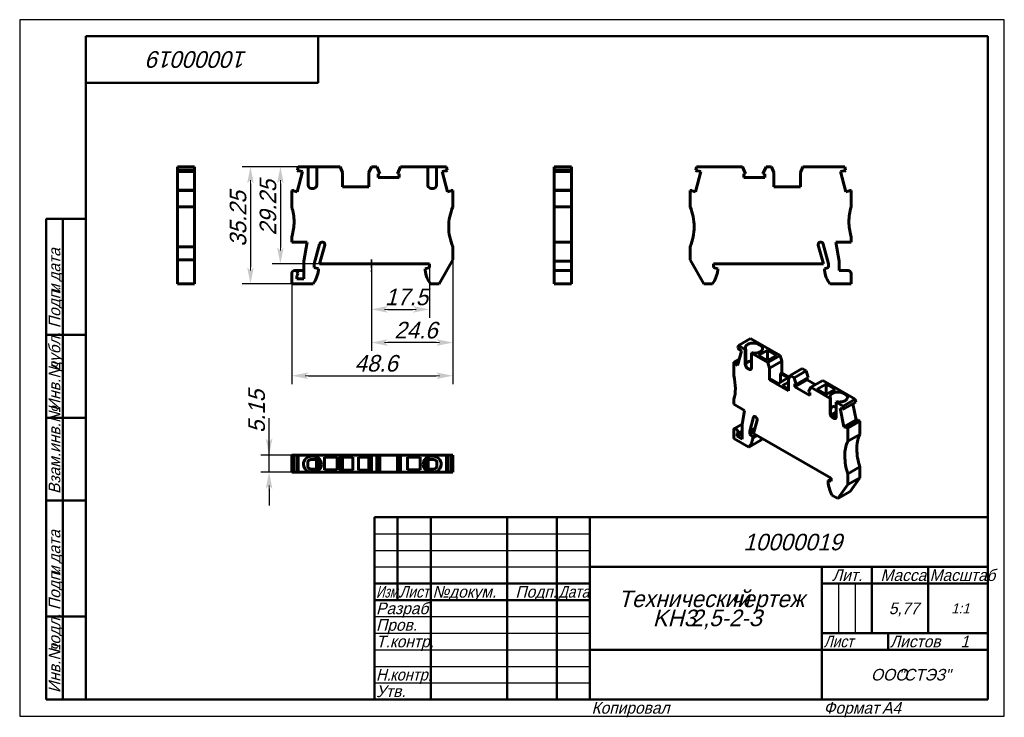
# Model space of a CAD drawing. Header units: millimetres. Extents: x 0 to 297, y 0 to 210.
import ezdxf

# ---------------------------------------------------------------- set-up
doc = ezdxf.new("R2010")
doc.units = ezdxf.units.MM
doc.linetypes.add('CENTER_per1_scale0.085039', pattern=[4.32, 2.7, -0.54, 0.54, -0.54])
doc.styles.add('TextStyle_1', font='T-FLEX Type A.TTF', dxfattribs={"oblique": 15, "height": 5})
doc.styles.add('TextStyle_2', font='T-FLEX Type A.TTF', dxfattribs={"oblique": 15, "height": 3.5})
doc.styles.add('TextStyle_3', font='T-FLEX Type A.TTF', dxfattribs={"width": 0.744064, "oblique": 15, "height": 3.5})
doc.styles.add('TextStyle_4', font='T-FLEX Type A.TTF', dxfattribs={"width": 0.883061, "oblique": 15, "height": 3.5})
doc.styles.add('TextStyle_5', font='T-FLEX Type A.TTF', dxfattribs={"width": 0.94413, "oblique": 15, "height": 3.5})
doc.styles.add('TextStyle_6', font='T-FLEX Type A.TTF', dxfattribs={"width": 0.98844, "oblique": 15, "height": 3.5})
doc.styles.add('TextStyle_7', font='T-FLEX Type A.TTF', dxfattribs={"oblique": 15, "height": 5})
doc.styles.add('TextStyle_8', font='T-FLEX Type A.TTF', dxfattribs={"oblique": 15, "height": 3})
doc.styles.add('TextStyle_9', font='T-FLEX Type A.TTF', dxfattribs={"oblique": 15, "height": 3.5})
doc.dimstyles.new('DIM_ST_1', dxfattribs={"dimtxt": 5, "dimasz": 5, "dimexe": 2.5, "dimexo": 0, "dimtad": 1, "dimrnd": 0.01, "dimdsep": 46, "dimtxsty": 'TextStyle_1', "dimblk": 'Arrow_3_C7_Status', "dimcen": 0.09, "dimclrd": 7, "dimclre": 7, "dimclrt": 7, "dimazin": 0, "dimtfac": 1, "dimtdec": 0, "dimtmove": 0, "dimatfit": 0, "dimldrblk": 'NONE', "dimfxl": 1, "dimtvp": 1, "dimtolj": 1, "dimarcsym": 0})
doc.dimstyles.new('DIM_ST_2', dxfattribs={"dimtxt": 5, "dimasz": 5, "dimexe": 2.5, "dimexo": 0, "dimtad": 1, "dimrnd": 0.01, "dimdsep": 46, "dimtxsty": 'TextStyle_1', "dimblk": 'Arrow_3_C7_Status', "dimcen": 0.09, "dimclrd": 7, "dimclre": 7, "dimclrt": 7, "dimazin": 0, "dimtfac": 1, "dimtdec": 0, "dimtmove": 0, "dimatfit": 0, "dimldrblk": 'NONE', "dimfxl": 1, "dimtvp": 1, "dimtolj": 1, "dimarcsym": 0})
doc.dimstyles.new('DIM_ST_3', dxfattribs={"dimtxt": 5, "dimasz": 5, "dimexe": 2.5, "dimexo": 0, "dimtad": 1, "dimrnd": 0.01, "dimdsep": 46, "dimtxsty": 'TextStyle_1', "dimblk": 'Arrow_3_C7_Status', "dimcen": 0.09, "dimclrd": 7, "dimclre": 7, "dimclrt": 7, "dimazin": 0, "dimtfac": 1, "dimtdec": 0, "dimtmove": 0, "dimatfit": 0, "dimldrblk": 'NONE', "dimfxl": 1, "dimtvp": 1, "dimtolj": 1, "dimarcsym": 0})
doc.dimstyles.new('DIM_ST_4', dxfattribs={"dimtxt": 5, "dimasz": 5, "dimexe": 2.5, "dimexo": 0, "dimtad": 1, "dimrnd": 0.01, "dimdsep": 46, "dimtxsty": 'TextStyle_1', "dimblk": 'Arrow_3_C7_Status', "dimcen": 0.09, "dimclrd": 7, "dimclre": 7, "dimclrt": 7, "dimazin": 0, "dimtfac": 1, "dimtdec": 0, "dimtmove": 0, "dimatfit": 0, "dimldrblk": 'NONE', "dimfxl": 1, "dimtvp": 1, "dimtolj": 1, "dimarcsym": 0})

# ---------------------------------------------------------------- blocks, each defined once
blk = doc.blocks.new('Arrow_3_C7_Status')
at = {"color": 7, "linetype": 'Continuous', "lineweight": 0}
blk.add_line((-1, 0), (-0.8, 0), dxfattribs=at)
at = {"color": 7}
blk.add_solid([(-1, -0.2), (0, 0), (-0.8, 0), (-1, 0.2)], dxfattribs=at)
blk = doc.blocks.new('*D5')
at = {"color": 7, "lineweight": -2}
for p, q in [((106.07, 137.74), (106.07, 110.15)), ((130.67, 137.56), (130.67, 110.15)), ((125.67, 112.65), (111.07, 112.65))]:
    blk.add_line(p, q, dxfattribs=at)
at = {"layer": 'Defpoints', "color": 0}
for p in [(106.07, 137.74), (130.67, 137.56), (106.07, 112.65)]:
    blk.add_point(p, dxfattribs=at)
at = {"color": 7, "lineweight": -2, "xscale": 5, "yscale": 5, "zscale": 5, "rotation": 180}
blk.add_blockref('Arrow_3_C7_Status', (106.07, 112.65), dxfattribs=at)
at = {"color": 7, "lineweight": -2, "xscale": 5, "yscale": 5, "zscale": 5}
blk.add_blockref('Arrow_3_C7_Status', (130.67, 112.65), dxfattribs=at)
blk = doc.blocks.new('_None')
blk = doc.blocks.new('*D6')
at = {"color": 7, "lineweight": -2}
for p, q in [((84.03, 165.61), (76.14, 165.61)), ((78.64, 160.61), (78.64, 141.36)), ((90.47, 136.36), (76.14, 136.36))]:
    blk.add_line(p, q, dxfattribs=at)
at = {"layer": 'Defpoints', "color": 0}
for p in [(84.03, 165.61), (78.64, 136.36), (90.47, 136.36)]:
    blk.add_point(p, dxfattribs=at)
at = {"color": 7, "lineweight": -2, "xscale": 5, "yscale": 5, "zscale": 5}
for p, rotation in [((78.64, 165.61), 89.99999999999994), ((78.64, 136.36), 269.9999999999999)]:
    blk.add_blockref('Arrow_3_C7_Status', p, dxfattribs=dict(at, rotation=rotation))
blk = doc.blocks.new('*D7')
at = {"color": 7, "lineweight": -2}
for p, q in [((89.59, 165.61), (67.11, 165.61)), ((69.61, 160.61), (69.61, 135.36)), ((82.07, 130.36), (67.11, 130.36))]:
    blk.add_line(p, q, dxfattribs=at)
at = {"layer": 'Defpoints', "color": 0}
for p in [(89.59, 165.61), (69.61, 130.36), (82.07, 130.36)]:
    blk.add_point(p, dxfattribs=at)
at = {"color": 7, "lineweight": -2, "xscale": 5, "yscale": 5, "zscale": 5}
for p, rotation in [((69.61, 165.61), 89.99999999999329), ((69.61, 130.36), 269.9999999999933)]:
    blk.add_blockref('Arrow_3_C7_Status', p, dxfattribs=dict(at, rotation=rotation))
blk = doc.blocks.new('*D8')
at = {"color": 7, "lineweight": -2}
for p, q in [((75.22, 78.7), (75.22, 89.84)), ((75.22, 83.7), (75.22, 88.7)), ((84.03, 78.7), (72.72, 78.7)), ((75.22, 73.55), (75.22, 78.7)), ((84.03, 73.55), (72.72, 73.55)), ((75.22, 68.55), (75.22, 63.55))]:
    blk.add_line(p, q, dxfattribs=at)
at = {"layer": 'Defpoints', "color": 0}
for p in [(75.22, 78.7), (84.03, 78.7), (84.03, 73.55)]:
    blk.add_point(p, dxfattribs=at)
at = {"color": 7, "lineweight": -2, "xscale": 5, "yscale": 5, "zscale": 5}
for p, rotation in [((75.22, 78.7), 270), ((75.22, 73.55), 90)]:
    blk.add_blockref('Arrow_3_C7_Status', p, dxfattribs=dict(at, rotation=rotation))
blk = doc.blocks.new('*D9')
at = {"color": 7, "lineweight": -2}
for p, q in [((123.57, 136.36), (123.57, 120.15)), ((106.07, 133.42), (106.07, 120.15)), ((111.07, 122.65), (118.57, 122.65))]:
    blk.add_line(p, q, dxfattribs=at)
at = {"layer": 'Defpoints', "color": 0}
for p in [(123.57, 136.36), (106.07, 133.42), (123.57, 122.65)]:
    blk.add_point(p, dxfattribs=at)
at = {"color": 7, "lineweight": -2, "xscale": 5, "yscale": 5, "zscale": 5, "rotation": 180}
blk.add_blockref('Arrow_3_C7_Status', (106.07, 122.65), dxfattribs=at)
at = {"color": 7, "lineweight": -2, "xscale": 5, "yscale": 5, "zscale": 5}
blk.add_blockref('Arrow_3_C7_Status', (123.57, 122.65), dxfattribs=at)
blk = doc.blocks.new('*D10')
at = {"color": 7, "lineweight": -2}
for p, q in [((130.67, 137.56), (130.67, 100.15)), ((82.07, 130.36), (82.07, 100.15)), ((87.07, 102.65), (125.67, 102.65))]:
    blk.add_line(p, q, dxfattribs=at)
at = {"layer": 'Defpoints', "color": 0}
for p in [(130.67, 137.56), (82.07, 130.36), (130.67, 102.65)]:
    blk.add_point(p, dxfattribs=at)
at = {"color": 7, "lineweight": -2, "xscale": 5, "yscale": 5, "zscale": 5}
for p, rotation in [((82.07, 102.65), 180), ((130.67, 102.65), 360)]:
    blk.add_blockref('Arrow_3_C7_Status', p, dxfattribs=dict(at, rotation=rotation))
blk = doc.blocks.new('_FR1Страница_1')
at = {"color": 7, "linetype": 'Continuous', "lineweight": 25}
for p, q in [((0, 210), (0, 0)), ((297, 210), (0, 210)), ((297, 0), (297, 210)), ((107, 55), (172, 55)), ((107, 50), (172, 50)), ((107, 45), (172, 45)), ((247, 40), (247, 25)), ((252, 40), (252, 25)), ((107, 30), (172, 30)), ((107, 25), (172, 25)), ((107, 20), (172, 20)), ((242, 20), (292, 20)), ((262, 20), (262, 20)), ((107, 15), (172, 15)), ((107, 10), (172, 10)), ((0, 0), (297, 0))]:
    blk.add_line(p, q, dxfattribs=at)
at = {"color": 7, "linetype": 'Continuous', "lineweight": 50}
for p, q in [((20, 5), (20, 205)), ((20, 205), (292, 205)), ((90, 191), (90, 205)), ((292, 205), (292, 5)), ((20, 191), (90, 191)), ((8, 5), (8, 150)), ((8, 150), (20, 150)), ((13, 150), (13, 5)), ((8, 115), (20, 115)), ((8, 90), (20, 90)), ((20, 65), (8, 65)), ((107, 5), (107, 60)), ((107, 60), (292, 60)), ((114, 60), (114, 35)), ((124, 60), (124, 5)), ((147, 60), (147, 5)), ((162, 60), (162, 5)), ((172, 60), (172, 5)), ((172, 45), (292, 45)), ((242, 45), (242, 5)), ((257, 45), (257, 25)), ((274, 45), (274, 25)), ((107, 40), (172, 40)), ((242, 40), (292, 40)), ((107, 35), (172, 35)), ((8, 30), (20, 30)), ((242, 25), (292, 25)), ((262, 25), (262, 20)), ((172, 20), (292, 20)), ((20, 5), (8, 5)), ((292, 5), (20, 5))]:
    blk.add_line(p, q, dxfattribs=at)
at = {"color": 7, "oblique": 15}
for s, height, rotation, style, p in [('10000019', 5, 180, 'TextStyle_7', (68.7, 200.5)), ('дата', 3.5, 90, 'TextStyle_2', (12.25, 131.01)), ('Подп.', 3.5, 90, 'TextStyle_2', (12.25, 117)), ('и', 3.5, 90, 'TextStyle_2', (12.25, 127.51)), ('дубл.', 3.5, 90, 'TextStyle_2', (12.25, 104.01)), ('Инв.№', 3.5, 90, 'TextStyle_2', (12.25, 92)), ('Взам.инв.№', 3.5, 90, 'TextStyle_2', (12.25, 67)), ('дата', 3.5, 90, 'TextStyle_2', (12.25, 46.01)), ('Подп.', 3.5, 90, 'TextStyle_2', (12.25, 32)), ('и', 3.5, 90, 'TextStyle_2', (12.25, 42.51)), ('подл.', 3.5, 90, 'TextStyle_2', (12.25, 19.01)), ('Инв.№', 3.5, 90, 'TextStyle_2', (12.25, 7))]:
    blk.add_text(s, height=height, rotation=rotation, dxfattribs=dict(at, style=style)).set_placement(p)
for s, height, style, p in [('10000019', 5, 'TextStyle_7', (218.3, 50)), ('Лит.', 3.5, 'TextStyle_2', (245.03, 40.76)), ('Масса', 3.5, 'TextStyle_2', (259.65, 40.76)), ('№', 3.5, 'TextStyle_2', (124.5, 35.75)), ('Подп.', 3.5, 'TextStyle_2', (149.53, 35.75)), ('докум.', 3.5, 'TextStyle_2', (129.5, 35.75)), ('Технический', 5, 'TextStyle_7', (180.55, 32.88)), ('чертеж', 5, 'TextStyle_7', (214.51, 32.88)), ('Разраб.', 3.5, 'TextStyle_2', (107.5, 30.75)), ('5,77', 3.5, 'TextStyle_2', (262.16, 30.75)), ('1:1', 3, 'TextStyle_8', (280.99, 31)), ('KH3', 5, 'TextStyle_7', (190.97, 27.12)), ('2,5-2-З', 5, 'TextStyle_7', (202.4, 27.12)), ('Пров.', 3.5, 'TextStyle_2', (107.5, 25.75)), ('Т.контр.', 3.5, 'TextStyle_2', (107.5, 20.75)), ('Листов', 3.5, 'TextStyle_2', (262.5, 20.75)), ('1', 3.5, 'TextStyle_9', (283.78, 20.75)), ('ООО', 3.5, 'TextStyle_2', (256.78, 10.75)), ('"СТЭЗ"', 3.5, 'TextStyle_2', (265.03, 10.75)), ('Утв.', 3.5, 'TextStyle_2', (107.5, 5.75)), ('Копировал', 3.5, 'TextStyle_2', (172.5, 0.75)), ('Формат', 3.5, 'TextStyle_2', (242.5, 0.75)), ('A4', 3.5, 'TextStyle_2', (260.12, 0.75))]:
    blk.add_text(s, height=height, dxfattribs=dict(at, style=style)).set_placement(p)
for s, style, width, p in [('Масштаб', 'TextStyle_6', 0.98844, (274.5, 40.76)), ('Изм.', 'TextStyle_3', 0.744064, (107.5, 35.75)), ('Лист', 'TextStyle_4', 0.883061, (114.5, 35.75)), ('Дата', 'TextStyle_4', 0.883061, (162.5, 35.75)), ('Лист', 'TextStyle_4', 0.883061, (242.5, 20.75)), ('Н.', 'TextStyle_5', 0.94413, (107.5, 10.75)), ('контр.', 'TextStyle_5', 0.94413, (111.75, 10.75))]:
    blk.add_text(s, height=3.5, dxfattribs=dict(at, style=style, width=width)).set_placement(p)
blk = doc.blocks.new('Страница_1')
at = {"color": 7, "linetype": 'Continuous', "lineweight": 60}
for p, q in [((52.779, 165.607), (47.629, 165.607)), ((47.629, 165.607), (47.629, 164.645)), ((52.779, 164.645), (47.629, 164.645)), ((47.629, 164.212), (47.629, 164.645)), ((52.779, 164.212), (47.629, 164.212)), ((47.629, 164.198), (47.629, 164.21)), ((47.629, 164.198), (52.779, 164.198)), ((47.629, 158.63), (47.629, 164.198)), ((52.779, 164.645), (52.779, 165.607)), ((52.779, 164.212), (52.779, 164.645)), ((52.779, 164.198), (52.779, 164.21)), ((52.779, 158.63), (52.779, 164.198)), ((83.667, 158.089), (85.304, 164.198)), ((84.026, 165.607), (83.768, 164.645)), ((84.2, 164.212), (83.768, 164.645)), ((86.99, 165.607), (84.026, 165.607)), ((84.2, 164.212), (84.271, 164.475)), ((84.271, 164.475), (85.304, 164.198)), ((86.99, 160.107), (86.99, 165.607)), ((86.992, 165.607), (87.99, 165.607)), ((87.99, 165.607), (88.59, 165.607)), ((89.588, 165.607), (88.59, 165.607)), ((89.59, 165.607), (89.59, 160.107)), ((96.647, 165.607), (89.59, 165.607)), ((97.365, 163.907), (96.647, 165.607)), ((97.365, 163.907), (97.365, 159.607)), ((106.084, 165.607), (105.365, 163.907)), ((105.365, 163.907), (105.365, 159.607)), ((107.756, 165.607), (106.084, 165.607)), ((107.756, 165.607), (108.681, 163.502)), ((108.153, 163.502), (108.681, 163.502)), ((108.153, 162.432), (108.153, 163.502)), ((113.95, 163.502), (114.875, 165.607)), ((113.95, 163.502), (114.478, 163.502)), ((114.478, 163.502), (114.478, 162.432)), ((114.875, 165.607), (123.14, 165.607)), ((123.14, 165.607), (123.14, 160.107)), ((123.142, 165.607), (124.14, 165.607)), ((124.74, 165.607), (124.14, 165.607)), ((125.738, 165.607), (124.74, 165.607)), ((125.74, 165.607), (128.705, 165.607)), ((125.74, 160.107), (125.74, 165.607)), ((127.426, 164.198), (128.46, 164.475)), ((129.063, 158.089), (127.426, 164.198)), ((128.46, 164.475), (128.53, 164.212)), ((128.53, 164.212), (128.963, 164.645)), ((128.705, 165.607), (128.963, 164.645)), ((161.258, 165.607), (161.258, 164.645)), ((161.258, 165.607), (166.408, 165.607)), ((161.258, 164.645), (166.408, 164.645)), ((161.258, 164.645), (161.258, 164.212)), ((161.258, 164.212), (166.408, 164.212)), ((161.258, 164.21), (161.258, 164.198)), ((161.258, 164.198), (161.258, 158.63)), ((166.408, 164.198), (161.258, 164.198)), ((166.408, 165.607), (166.408, 164.645)), ((166.408, 164.212), (166.408, 164.645)), ((166.408, 164.21), (166.408, 164.198)), ((166.408, 158.63), (166.408, 164.198)), ((203.818, 158.089), (205.455, 164.198)), ((203.918, 164.645), (204.176, 165.607)), ((204.351, 164.212), (203.918, 164.645)), ((204.176, 165.607), (218.006, 165.607)), ((204.422, 164.475), (204.351, 164.212)), ((205.455, 164.198), (204.422, 164.475)), ((218.006, 165.607), (218.932, 163.502)), ((218.932, 163.502), (218.404, 163.502)), ((218.404, 163.502), (218.404, 162.432)), ((224.201, 163.502), (225.126, 165.607)), ((224.729, 163.502), (224.201, 163.502)), ((224.729, 162.432), (224.729, 163.502)), ((225.126, 165.607), (226.798, 165.607)), ((226.798, 165.607), (227.516, 163.907)), ((227.516, 163.907), (227.516, 159.607)), ((235.516, 163.907), (236.235, 165.607)), ((235.516, 159.607), (235.516, 163.907)), ((236.235, 165.607), (248.856, 165.607)), ((248.611, 164.475), (247.577, 164.198)), ((247.577, 164.198), (249.214, 158.089)), ((248.681, 164.212), (248.611, 164.475)), ((249.114, 164.645), (248.681, 164.212)), ((248.856, 165.607), (249.114, 164.645)), ((114.478, 162.432), (108.153, 162.432)), ((218.404, 162.432), (224.729, 162.432)), ((47.629, 158.628), (47.629, 158.457)), ((52.779, 158.628), (47.629, 158.628)), ((47.629, 158.457), (47.629, 153.557)), ((52.779, 158.457), (47.629, 158.457)), ((52.779, 158.457), (52.779, 158.628)), ((52.779, 153.557), (52.779, 158.457)), ((82.704, 158.628), (82.065, 158.457)), ((82.065, 153.557), (82.065, 158.457)), ((82.634, 158.365), (82.704, 158.628)), ((83.667, 158.089), (82.634, 158.365)), ((88.59, 159.107), (87.99, 159.107)), ((105.365, 159.607), (97.365, 159.607)), ((124.14, 159.107), (124.74, 159.107)), ((130.097, 158.365), (129.063, 158.089)), ((130.027, 158.628), (130.097, 158.365)), ((130.027, 158.628), (130.665, 158.457)), ((130.665, 158.457), (130.665, 153.557)), ((161.258, 158.628), (166.408, 158.628)), ((161.258, 158.628), (161.258, 158.457)), ((161.258, 158.457), (161.258, 153.557)), ((161.258, 158.457), (166.408, 158.457)), ((166.408, 158.628), (166.408, 158.457)), ((166.408, 153.557), (166.408, 158.457)), ((202.216, 158.457), (202.855, 158.628)), ((202.216, 153.557), (202.216, 158.457)), ((202.855, 158.628), (202.785, 158.365)), ((202.785, 158.365), (203.818, 158.089)), ((227.516, 159.607), (235.516, 159.607)), ((249.214, 158.089), (250.248, 158.365)), ((250.177, 158.628), (250.816, 158.457)), ((250.248, 158.365), (250.177, 158.628)), ((250.816, 158.457), (250.816, 153.557)), ((47.629, 153.557), (52.779, 153.557)), ((47.629, 153.557), (47.629, 147.557)), ((52.779, 153.557), (52.779, 147.557)), ((161.258, 153.557), (166.408, 153.557)), ((161.258, 149.057), (161.258, 153.557)), ((166.408, 149.057), (166.408, 153.557)), ((161.258, 144.824), (161.258, 149.057)), ((166.408, 144.824), (166.408, 149.057)), ((47.629, 147.557), (47.629, 141.557)), ((52.779, 147.557), (52.779, 141.557)), ((82.065, 142.957), (82.065, 144.26)), ((86.677, 142.957), (82.065, 142.957)), ((85.665, 137.219), (86.677, 142.957)), ((161.258, 144.824), (161.258, 144.26)), ((161.258, 144.26), (161.258, 142.957)), ((161.258, 142.957), (166.408, 142.957)), ((161.258, 142.957), (161.258, 137.219)), ((166.408, 144.824), (166.408, 144.26)), ((166.408, 142.957), (166.408, 144.26)), ((166.408, 137.219), (166.408, 142.957)), ((246.204, 142.957), (247.216, 137.219)), ((250.816, 142.957), (246.204, 142.957)), ((250.816, 144.26), (250.816, 142.957)), ((47.629, 141.557), (47.629, 137.557)), ((47.629, 141.557), (52.779, 141.557)), ((52.779, 137.557), (52.779, 141.557)), ((88.865, 136.357), (90.475, 142.364)), ((90.465, 136.357), (91.994, 142.061)), ((130.665, 141.557), (130.665, 137.557)), ((202.216, 137.557), (202.216, 141.557)), ((240.888, 142.061), (242.416, 136.357)), ((244.016, 136.357), (242.407, 142.364)), ((47.629, 137.557), (47.629, 130.357)), ((52.779, 137.557), (47.629, 137.557)), ((52.779, 130.357), (52.779, 137.557)), ((85.665, 131.857), (85.665, 137.219)), ((130.665, 137.557), (126.522, 130.357)), ((161.258, 137.219), (166.408, 137.219)), ((161.258, 137.219), (161.258, 134.357)), ((166.408, 134.359), (166.408, 137.219)), ((206.36, 130.357), (202.216, 137.557)), ((247.216, 137.219), (247.216, 134.357)), ((82.966, 134.357), (85.665, 134.357)), ((88.865, 136.357), (88.865, 135.257)), ((88.865, 135.257), (90.165, 134.909)), ((90.165, 134.909), (90.165, 134.457)), ((123.565, 136.357), (90.465, 136.357)), ((122.265, 134.909), (123.565, 135.257)), ((122.265, 134.457), (122.265, 134.909)), ((123.565, 135.257), (123.565, 136.357)), ((161.258, 134.357), (162.258, 134.357)), ((161.258, 134.357), (161.258, 133.457)), ((166.408, 134.357), (162.259, 134.357)), ((166.408, 134.357), (166.408, 133.457)), ((209.316, 136.357), (209.316, 135.257)), ((242.416, 136.357), (209.316, 136.357)), ((209.316, 135.257), (210.616, 134.909)), ((210.616, 134.909), (210.616, 134.457)), ((242.716, 134.909), (244.016, 135.257)), ((242.716, 134.457), (242.716, 134.909)), ((244.016, 135.257), (244.016, 136.357)), ((247.216, 134.357), (249.916, 134.357)), ((82.065, 130.357), (82.065, 133.457)), ((83.565, 132.787), (83.565, 131.857)), ((83.565, 131.857), (85.665, 131.857)), ((161.258, 133.457), (161.258, 130.357)), ((166.408, 130.357), (166.408, 133.457)), ((250.816, 133.457), (250.816, 130.357)), ((52.779, 130.357), (47.629, 130.357)), ((88.507, 130.357), (82.065, 130.357)), ((126.522, 130.357), (123.924, 130.357)), ((161.258, 130.357), (166.408, 130.357)), ((208.957, 130.357), (206.36, 130.357)), ((250.816, 130.357), (244.375, 130.357)), ((220.425, 113.851), (216.783, 111.749)), ((229.349, 108.699), (220.425, 113.851)), ((216.53, 105.756), (217.687, 110.076)), ((216.783, 111.749), (216.601, 111.068)), ((216.907, 110.538), (216.601, 111.068)), ((218.88, 110.538), (216.783, 111.749)), ((216.907, 110.538), (216.957, 110.724)), ((217.064, 110.629), (216.907, 110.538)), ((216.957, 110.724), (217.687, 110.076)), ((218.88, 110.538), (219.034, 110.627)), ((218.88, 106.048), (218.88, 110.538)), ((219.034, 106.137), (219.034, 110.627)), ((225.58, 110.344), (222.892, 108.793)), ((222.981, 112.09), (223.405, 111.845)), ((225.58, 110.344), (225.58, 107.242)), ((228.267, 108.793), (225.58, 110.344)), ((217.04, 107.659), (215.397, 106.711)), ((215.799, 106.404), (216.869, 107.022)), ((216.919, 107.208), (215.849, 106.59)), ((220.718, 109.477), (220.872, 109.566)), ((220.718, 109.477), (220.718, 104.986)), ((225.708, 106.596), (220.718, 109.477)), ((222.892, 108.793), (225.58, 107.242)), ((225.58, 107.242), (228.267, 108.793)), ((229.349, 108.699), (225.708, 106.596)), ((226.216, 104.915), (229.857, 107.017)), ((229.857, 107.017), (229.349, 108.699)), ((229.857, 103.506), (229.857, 107.017)), ((215.849, 106.59), (215.397, 106.711)), ((215.397, 102.71), (215.397, 106.711)), ((215.799, 106.404), (215.849, 106.59)), ((216.53, 105.756), (215.799, 106.404)), ((220.011, 104.578), (219.587, 104.823)), ((226.216, 104.915), (225.708, 106.596)), ((226.216, 104.915), (226.216, 101.404)), ((236.022, 104.846), (232.381, 102.743)), ((237.205, 104.163), (233.563, 102.061)), ((237.205, 104.163), (236.022, 104.846)), ((237.859, 102.067), (237.205, 104.163)), ((226.216, 101.404), (226.622, 101.638)), ((231.873, 98.138), (226.216, 101.404)), ((226.622, 101.638), (228.85, 100.352)), ((228.85, 100.352), (231.678, 101.985)), ((229.451, 103.271), (229.857, 103.506)), ((231.678, 101.985), (229.451, 103.271)), ((229.451, 103.271), (229.451, 100.699)), ((232.127, 102.196), (229.857, 103.506)), ((232.381, 102.743), (231.873, 101.649)), ((231.873, 101.649), (231.873, 98.138)), ((233.563, 102.061), (232.381, 102.743)), ((233.563, 102.061), (234.217, 99.964)), ((233.844, 99.306), (237.485, 101.409)), ((237.859, 102.067), (234.217, 99.964)), ((237.485, 101.409), (237.485, 101.851)), ((239.994, 99.961), (237.485, 101.409)), ((242.239, 101.257), (238.597, 99.154)), ((252.018, 95.611), (242.239, 101.257)), ((231.873, 100.71), (230.052, 99.658)), ((230.052, 99.658), (231.873, 98.607)), ((233.844, 100.18), (234.217, 99.964)), ((233.844, 99.306), (233.844, 100.18)), ((238.316, 96.724), (233.844, 99.306)), ((237.943, 97.813), (238.597, 99.154)), ((238.597, 99.154), (244.442, 95.78)), ((243.257, 100.138), (240.57, 98.587)), ((240.57, 98.587), (243.257, 97.035)), ((243.257, 100.138), (243.257, 97.036)), ((245.944, 98.587), (243.257, 100.138)), ((243.257, 97.035), (245.944, 98.587)), ((215.397, 94.055), (215.397, 95.119)), ((237.943, 97.813), (238.316, 97.598)), ((238.316, 97.598), (238.316, 96.724)), ((244.442, 95.78), (244.596, 95.869)), ((244.442, 95.78), (244.442, 91.289)), ((244.596, 95.869), (244.596, 91.378)), ((252.018, 95.611), (248.376, 93.508)), ((248.967, 97.086), (248.543, 97.331)), ((252.2, 94.719), (252.018, 95.611)), ((218.658, 92.172), (215.397, 94.055)), ((217.943, 87.9), (218.658, 92.172)), ((246.28, 94.719), (246.434, 94.808)), ((246.28, 94.719), (248.376, 93.508)), ((246.28, 90.228), (246.28, 94.719)), ((247.472, 92.88), (248.203, 92.684)), ((248.63, 87.223), (247.472, 92.88)), ((248.203, 92.684), (248.253, 92.44)), ((248.253, 92.44), (248.559, 92.617)), ((248.376, 93.508), (248.559, 92.617)), ((252.2, 94.719), (248.559, 92.617)), ((252.271, 89.325), (251.277, 94.186)), ((220.205, 85.89), (221.344, 90.138)), ((221.337, 85.237), (222.418, 89.27)), ((244.67, 90.812), (246.28, 91.742)), ((244.697, 90.715), (244.724, 90.693)), ((246.28, 90.89), (245.019, 90.162)), ((245.149, 90.065), (245.573, 89.82)), ((246.266, 90.077), (245.716, 89.759)), ((248.63, 87.223), (252.271, 89.325)), ((252.952, 89.373), (249.311, 87.271)), ((252.68, 89.216), (252.271, 89.325)), ((253.404, 88.972), (252.952, 89.373)), ((215.397, 83.767), (215.397, 86.299)), ((217.975, 88.091), (215.584, 86.711)), ((217.943, 83.522), (217.943, 87.9)), ((220.205, 85.89), (221.751, 86.783)), ((249.361, 87.027), (248.63, 87.223)), ((249.311, 87.271), (249.361, 87.027)), ((249.311, 87.271), (249.763, 86.87)), ((253.404, 88.972), (249.763, 86.87)), ((249.763, 86.87), (249.763, 82.869)), ((253.404, 84.972), (253.404, 88.972)), ((219.952, 81.138), (215.397, 83.767)), ((216.458, 84.38), (217.943, 85.237)), ((216.458, 85.138), (216.458, 84.38)), ((216.458, 84.38), (217.943, 83.522)), ((216.484, 85.152), (217.943, 85.994)), ((223.593, 83.24), (219.952, 81.138)), ((220.205, 85.89), (220.205, 84.992)), ((220.205, 84.992), (221.466, 85.72)), ((220.205, 84.992), (221.125, 84.177)), ((221.125, 84.177), (222.149, 84.768)), ((221.125, 83.808), (222.468, 84.584)), ((221.125, 84.177), (221.125, 83.808)), ((244.742, 71.724), (221.337, 85.237)), ((249.763, 82.869), (253.404, 84.972)), ((82.704, 78.7), (82.065, 78.7)), ((82.065, 78.7), (82.065, 73.55)), ((82.704, 78.7), (82.704, 73.55)), ((83.667, 78.7), (82.706, 78.7)), ((83.766, 78.7), (83.667, 78.7)), ((83.667, 73.55), (83.667, 78.7)), ((84.026, 78.7), (83.768, 78.7)), ((83.768, 78.7), (83.768, 73.55)), ((96.647, 78.7), (84.026, 78.7)), ((84.026, 78.7), (84.026, 73.55)), ((87.865, 77.4), (87.99, 77.4)), ((87.99, 78.35), (88.59, 78.35)), ((87.99, 77.4), (88.59, 77.4)), ((88.59, 77.4), (90.14, 77.4)), ((89.515, 77.4), (89.515, 74.5)), ((90.278, 77.656), (90.14, 77.552)), ((90.14, 74.347), (90.14, 77.552)), ((95.765, 78.05), (91.965, 78.05)), ((91.965, 78.05), (91.965, 74.25)), ((95.765, 74.25), (95.765, 78.05)), ((96.647, 78.7), (96.647, 73.55)), ((97.365, 78.7), (96.647, 78.7)), ((97.365, 73.55), (97.365, 78.7)), ((105.365, 78.7), (97.365, 78.7)), ((100.515, 78.125), (97.365, 78.125)), ((100.515, 74.125), (100.515, 78.125)), ((102.215, 78.125), (102.215, 74.125)), ((105.365, 78.125), (102.215, 78.125)), ((105.365, 73.55), (105.365, 78.7)), ((106.084, 78.7), (105.365, 78.7)), ((106.084, 78.7), (106.084, 73.55)), ((107.756, 78.7), (106.084, 78.7)), ((107.756, 78.7), (107.756, 73.55)), ((108.681, 78.7), (107.756, 78.7)), ((108.681, 78.7), (108.681, 73.55)), ((113.948, 78.7), (108.683, 78.7)), ((113.95, 78.7), (113.95, 73.55)), ((114.875, 78.7), (113.95, 78.7)), ((128.705, 78.7), (114.875, 78.7)), ((114.875, 78.7), (114.875, 73.55)), ((120.765, 78.05), (116.965, 78.05)), ((116.965, 78.05), (116.965, 74.25)), ((120.765, 74.25), (120.765, 78.05)), ((122.453, 77.656), (122.59, 77.552)), ((122.59, 74.347), (122.59, 77.552)), ((124.14, 77.4), (122.59, 77.4)), ((123.215, 77.4), (123.215, 74.5)), ((124.74, 78.35), (124.14, 78.35)), ((124.74, 77.4), (124.14, 77.4)), ((124.865, 77.4), (124.74, 77.4)), ((128.705, 78.7), (128.705, 73.55)), ((128.963, 78.7), (128.705, 78.7)), ((128.963, 78.7), (128.963, 73.55)), ((129.063, 78.7), (128.965, 78.7)), ((130.025, 78.7), (129.063, 78.7)), ((129.063, 73.55), (129.063, 78.7)), ((130.027, 78.7), (130.027, 73.55)), ((130.665, 78.7), (130.027, 78.7)), ((130.665, 78.7), (130.665, 73.55)), ((86.865, 75.95), (86.865, 76.4)), ((86.865, 75.5), (86.865, 75.95)), ((87.99, 74.5), (87.865, 74.5)), ((87.99, 74.5), (88.59, 74.5)), ((90.14, 74.5), (88.59, 74.5)), ((90.278, 74.243), (90.14, 74.347)), ((122.453, 74.243), (122.59, 74.347)), ((122.59, 74.5), (124.14, 74.5)), ((124.74, 74.5), (124.14, 74.5)), ((124.74, 74.5), (124.865, 74.5)), ((125.865, 75.95), (125.865, 76.4)), ((125.865, 75.5), (125.865, 75.95)), ((249.763, 73.071), (253.404, 75.174)), ((253.404, 71.908), (253.404, 75.174)), ((82.704, 73.55), (82.065, 73.55)), ((83.667, 73.55), (82.706, 73.55)), ((83.667, 73.55), (83.766, 73.55)), ((84.026, 73.55), (83.768, 73.55)), ((86.99, 73.55), (84.026, 73.55)), ((86.99, 73.55), (86.99, 73.768)), ((86.99, 73.55), (87.99, 73.55)), ((88.59, 73.55), (87.99, 73.55)), ((88.59, 73.55), (89.583, 73.55)), ((89.583, 73.55), (89.59, 73.55)), ((89.59, 73.55), (89.59, 73.768)), ((96.647, 73.55), (89.59, 73.55)), ((91.965, 74.25), (95.765, 74.25)), ((97.365, 73.55), (96.647, 73.55)), ((97.365, 74.125), (100.515, 74.125)), ((105.365, 73.55), (97.365, 73.55)), ((102.215, 74.125), (105.365, 74.125)), ((106.084, 73.55), (105.365, 73.55)), ((107.756, 73.55), (106.084, 73.55)), ((107.756, 73.55), (108.681, 73.55)), ((113.948, 73.55), (108.683, 73.55)), ((113.95, 73.55), (114.875, 73.55)), ((114.875, 73.55), (123.14, 73.55)), ((116.965, 74.25), (120.765, 74.25)), ((123.14, 73.55), (123.14, 73.768)), ((123.148, 73.55), (123.14, 73.55)), ((124.14, 73.55), (123.148, 73.55)), ((124.14, 73.55), (124.74, 73.55)), ((125.74, 73.55), (124.74, 73.55)), ((125.74, 73.55), (125.74, 73.768)), ((125.74, 73.55), (128.705, 73.55)), ((128.705, 73.55), (128.963, 73.55)), ((129.063, 73.55), (128.965, 73.55)), ((130.025, 73.55), (129.063, 73.55)), ((130.027, 73.55), (130.665, 73.55)), ((243.823, 71.072), (244.742, 71.603)), ((244.742, 70.826), (244.742, 71.724)), ((249.763, 73.071), (249.763, 69.805)), ((253.404, 71.908), (249.763, 69.805)), ((250.474, 67.721), (253.404, 71.908)), ((243.823, 71.072), (244.742, 70.826)), ((243.823, 70.703), (243.823, 71.072)), ((249.763, 69.805), (246.833, 65.618)), ((246.833, 65.618), (244.996, 66.679)), ((250.474, 67.721), (246.833, 65.618))]:
    blk.add_line(p, q, dxfattribs=at)
at = {"color": 7, "linetype": 'CENTER_per1_scale0.085039', "lineweight": 25}
blk.add_line((106.065, 137.742), (106.065, 133.422), dxfattribs=at)
blk.add_line((106.065, 137.742), (106.065, 133.422), dxfattribs=at)
at = {"color": 7, "lineweight": 60, "flags": 128}
for points in [[(219.034, 110.627), (218.99, 110.702), (218.953, 110.778), (218.925, 110.856), (218.903, 110.934), (218.89, 111.012), (218.884, 111.091), (218.886, 111.17), (218.896, 111.249), (218.914, 111.328), (218.939, 111.405), (218.972, 111.482), (219.013, 111.558), (219.06, 111.632), (219.116, 111.704), (219.178, 111.774), (219.247, 111.843), (219.323, 111.908), (219.405, 111.972), (219.493, 112.032), (219.587, 112.09)], [(219.587, 112.09), (219.685, 112.143), (219.787, 112.193), (219.895, 112.24), (220.007, 112.283), (220.123, 112.323), (220.243, 112.358), (220.365, 112.39), (220.491, 112.418), (220.619, 112.441), (220.75, 112.461), (220.882, 112.476), (221.015, 112.487), (221.149, 112.493), (221.284, 112.495), (221.418, 112.493), (221.553, 112.487), (221.686, 112.476), (221.818, 112.461), (221.948, 112.441), (222.076, 112.418), (222.202, 112.39), (222.325, 112.358), (222.445, 112.323), (222.561, 112.283), (222.673, 112.24), (222.78, 112.193), (222.883, 112.143), (222.981, 112.09)], [(223.405, 109.885), (223.498, 109.942), (223.584, 110.001), (223.665, 110.063), (223.74, 110.128), (223.809, 110.195), (223.87, 110.264), (223.925, 110.335), (223.973, 110.407), (224.014, 110.481), (224.048, 110.557), (224.074, 110.633), (224.093, 110.71), (224.104, 110.787), (224.108, 110.865), (224.104, 110.943), (224.093, 111.02), (224.074, 111.097), (224.048, 111.173), (224.014, 111.248), (223.973, 111.323), (223.925, 111.395), (223.87, 111.466), (223.809, 111.535), (223.74, 111.602), (223.665, 111.667), (223.584, 111.729), (223.498, 111.788), (223.405, 111.845)], [(219.587, 106.782), (219.685, 106.836), (219.787, 106.886), (219.895, 106.933), (220.007, 106.976), (220.123, 107.015), (220.243, 107.051), (220.365, 107.083), (220.491, 107.11), (220.619, 107.134), (220.718, 107.149)], [(220.872, 109.566), (221.002, 109.541), (221.134, 109.519), (221.268, 109.503), (221.403, 109.49), (221.539, 109.483), (221.676, 109.479), (221.813, 109.481), (221.95, 109.486), (222.085, 109.496), (222.22, 109.511), (222.353, 109.53), (222.484, 109.554), (222.612, 109.581), (222.737, 109.613), (222.859, 109.649), (222.977, 109.689), (223.091, 109.733), (223.201, 109.78), (223.306, 109.831), (223.405, 109.885)], [(218.88, 106.048), (218.882, 105.982), (218.888, 105.915), (218.899, 105.846), (218.914, 105.775), (218.933, 105.704), (218.957, 105.632), (218.984, 105.561), (219.015, 105.49), (219.049, 105.419), (219.087, 105.351), (219.128, 105.284), (219.171, 105.219), (219.217, 105.156), (219.266, 105.097), (219.316, 105.041), (219.368, 104.989), (219.422, 104.941), (219.476, 104.897), (219.531, 104.857), (219.587, 104.823)], [(219.034, 106.284), (219.067, 106.333), (219.122, 106.404), (219.183, 106.473), (219.252, 106.54), (219.326, 106.604), (219.407, 106.667), (219.494, 106.726), (219.587, 106.782)], [(219.034, 106.137), (219.035, 106.081), (219.037, 106.024), (219.042, 105.964), (219.048, 105.903), (219.055, 105.84), (219.065, 105.777), (219.079, 105.7), (219.095, 105.623), (219.114, 105.546), (219.137, 105.469), (219.162, 105.394), (219.19, 105.321), (219.222, 105.25), (219.257, 105.182), (219.295, 105.117), (219.336, 105.056), (219.373, 105.008), (219.412, 104.964), (219.453, 104.923), (219.496, 104.885), (219.541, 104.852), (219.587, 104.823)], [(220.011, 104.578), (220.062, 104.55), (220.113, 104.527), (220.163, 104.509), (220.213, 104.495), (220.262, 104.486), (220.309, 104.482), (220.354, 104.482), (220.398, 104.488), (220.44, 104.498), (220.48, 104.512), (220.517, 104.532), (220.551, 104.556), (220.583, 104.584), (220.611, 104.616), (220.637, 104.653), (220.659, 104.693), (220.678, 104.738), (220.693, 104.785), (220.705, 104.836), (220.713, 104.89)], [(244.596, 95.869), (244.552, 95.944), (244.515, 96.02), (244.486, 96.097), (244.465, 96.176), (244.452, 96.254), (244.446, 96.333), (244.448, 96.412), (244.458, 96.491), (244.476, 96.569), (244.501, 96.647), (244.534, 96.724), (244.574, 96.799), (244.622, 96.873), (244.678, 96.946), (244.74, 97.016), (244.809, 97.084), (244.884, 97.15), (244.966, 97.214), (245.055, 97.274), (245.149, 97.331)], [(245.149, 97.331), (245.247, 97.385), (245.349, 97.435), (245.457, 97.482), (245.569, 97.525), (245.685, 97.564), (245.804, 97.6), (245.927, 97.632), (246.053, 97.66), (246.181, 97.683), (246.312, 97.703), (246.444, 97.718), (246.577, 97.729), (246.711, 97.735), (246.846, 97.737), (246.98, 97.735), (247.114, 97.729), (247.248, 97.718), (247.38, 97.703), (247.51, 97.683), (247.638, 97.66), (247.764, 97.632), (247.887, 97.6), (248.007, 97.564), (248.123, 97.525), (248.235, 97.482), (248.342, 97.435), (248.445, 97.385), (248.543, 97.331)], [(246.434, 94.808), (246.564, 94.782), (246.696, 94.761), (246.83, 94.745), (246.965, 94.732), (247.101, 94.724), (247.238, 94.721), (247.375, 94.722), (247.511, 94.728), (247.647, 94.738), (247.782, 94.753), (247.915, 94.772), (248.045, 94.795), (248.174, 94.823), (248.299, 94.855), (248.421, 94.891), (248.539, 94.931), (248.653, 94.974), (248.763, 95.022), (248.868, 95.073), (248.967, 95.127)], [(248.967, 95.127), (249.06, 95.183), (249.146, 95.243), (249.227, 95.305), (249.302, 95.369), (249.371, 95.436), (249.432, 95.505), (249.487, 95.576), (249.535, 95.649), (249.576, 95.723), (249.61, 95.798), (249.636, 95.875), (249.655, 95.952), (249.666, 96.029), (249.67, 96.107), (249.666, 96.184), (249.655, 96.262), (249.636, 96.339), (249.61, 96.415), (249.576, 96.49), (249.535, 96.564), (249.487, 96.637), (249.432, 96.708), (249.371, 96.777), (249.302, 96.844), (249.227, 96.909), (249.146, 96.971), (249.06, 97.03), (248.967, 97.086)], [(245.149, 93.271), (245.095, 93.237), (245.043, 93.197), (244.992, 93.152), (244.943, 93.101), (244.896, 93.044), (244.851, 92.982), (244.808, 92.914), (244.767, 92.84), (244.728, 92.762), (244.692, 92.678), (244.658, 92.588), (244.626, 92.494), (244.596, 92.391)], [(246.28, 93.023), (246.254, 93.044), (246.172, 93.105), (246.092, 93.159), (246.012, 93.207), (245.933, 93.249), (245.86, 93.282), (245.787, 93.31), (245.716, 93.332), (245.646, 93.348), (245.578, 93.358), (245.511, 93.363), (245.446, 93.361), (245.383, 93.354), (245.321, 93.342), (245.262, 93.324), (245.204, 93.3), (245.149, 93.271)], [(222.052, 90.185), (222.016, 90.217), (221.979, 90.247), (221.942, 90.274), (221.904, 90.298), (221.866, 90.32), (221.829, 90.338), (221.791, 90.354), (221.754, 90.366), (221.718, 90.375), (221.683, 90.381), (221.648, 90.384), (221.614, 90.383), (221.582, 90.379), (221.551, 90.372), (221.522, 90.362), (221.494, 90.348), (221.468, 90.332), (221.444, 90.312), (221.422, 90.29), (221.402, 90.265), (221.384, 90.237), (221.368, 90.206), (221.355, 90.173), (221.344, 90.138)], [(222.434, 89.408), (222.433, 89.457), (222.427, 89.508), (222.419, 89.559), (222.407, 89.612), (222.392, 89.666), (222.373, 89.719), (222.352, 89.772), (222.327, 89.825), (222.3, 89.877), (222.271, 89.928), (222.239, 89.977), (222.205, 90.024), (222.169, 90.068), (222.131, 90.11), (222.092, 90.149), (222.052, 90.185)], [(245.149, 90.065), (245.098, 90.096), (245.047, 90.132), (244.996, 90.172), (244.947, 90.215), (244.898, 90.262), (244.851, 90.312), (244.805, 90.366), (244.761, 90.421), (244.72, 90.48), (244.68, 90.54), (244.643, 90.602), (244.609, 90.666), (244.577, 90.731), (244.548, 90.796), (244.523, 90.862), (244.501, 90.928), (244.482, 90.994), (244.467, 91.059), (244.455, 91.124), (244.447, 91.187)], [(244.599, 91.275), (244.603, 91.209), (244.61, 91.141), (244.619, 91.071), (244.63, 91.001), (244.643, 90.93), (244.658, 90.859), (244.676, 90.787), (244.697, 90.717), (244.72, 90.648), (244.745, 90.58), (244.774, 90.514), (244.805, 90.45), (244.839, 90.389), (244.875, 90.33), (244.915, 90.275), (244.957, 90.224), (245.002, 90.177), (245.049, 90.135), (245.098, 90.097), (245.149, 90.065)], [(244.724, 90.693), (244.788, 90.565), (244.852, 90.438), (244.918, 90.312), (244.974, 90.206)], [(246.28, 90.228), (246.278, 90.165), (246.271, 90.105), (246.261, 90.049), (246.245, 89.996), (246.226, 89.947), (246.203, 89.902), (246.176, 89.861), (246.145, 89.826), (246.111, 89.795), (246.073, 89.77), (246.032, 89.75), (245.989, 89.736), (245.942, 89.727), (245.894, 89.723), (245.844, 89.726), (245.791, 89.733), (245.738, 89.747), (245.684, 89.766), (245.628, 89.79), (245.573, 89.82)], [(246.104, 89.791), (246.096, 89.787), (246.042, 89.766), (245.985, 89.751), (245.927, 89.741), (245.868, 89.738), (245.818, 89.74), (245.768, 89.747), (245.718, 89.759), (245.669, 89.774), (245.62, 89.795), (245.573, 89.82)], [(216.67, 85.564), (216.668, 85.622), (216.662, 85.683), (216.652, 85.745), (216.639, 85.809), (216.622, 85.873), (216.601, 85.937), (216.576, 86.002), (216.548, 86.066), (216.517, 86.129), (216.484, 86.191), (216.447, 86.251), (216.408, 86.31), (216.366, 86.366), (216.322, 86.419), (216.277, 86.469), (216.23, 86.516), (216.182, 86.56), (216.133, 86.599), (216.083, 86.635), (216.034, 86.666), (215.984, 86.693), (215.934, 86.714), (215.885, 86.731), (215.837, 86.744), (215.79, 86.751), (215.745, 86.753), (215.701, 86.75), (215.659, 86.742), (215.62, 86.729), (215.584, 86.711), (215.55, 86.688), (215.519, 86.66), (215.491, 86.628), (215.467, 86.592), (215.446, 86.552), (215.428, 86.508), (215.415, 86.46), (215.405, 86.409), (215.399, 86.355), (215.397, 86.299)], [(216.458, 85.138), (216.49, 85.156), (216.52, 85.176), (216.547, 85.201), (216.573, 85.229), (216.595, 85.261), (216.615, 85.296), (216.631, 85.334), (216.645, 85.375), (216.656, 85.418), (216.664, 85.465), (216.668, 85.513), (216.67, 85.564)], [(219.952, 81.138), (220.052, 81.247), (220.149, 81.362), (220.242, 81.482), (220.331, 81.607), (220.416, 81.737), (220.495, 81.87), (220.571, 82.007), (220.642, 82.148), (220.709, 82.294), (220.773, 82.447), (220.833, 82.605), (220.889, 82.767), (220.94, 82.933), (220.986, 83.103), (221.027, 83.274), (221.064, 83.448), (221.097, 83.627), (221.125, 83.808)], [(223.593, 83.24), (223.694, 83.35), (223.791, 83.465), (223.884, 83.585), (223.973, 83.71), (223.975, 83.714)], [(253.404, 84.972), (253.309, 84.767), (253.219, 84.556), (253.134, 84.34), (253.055, 84.119), (252.981, 83.893), (252.913, 83.666), (252.851, 83.434), (252.794, 83.198), (252.742, 82.957), (252.695, 82.707), (252.654, 82.453), (252.618, 82.195), (252.587, 81.933), (252.562, 81.666), (252.543, 81.401), (252.53, 81.132), (252.521, 80.86), (252.519, 80.584)], [(249.763, 82.869), (249.667, 82.664), (249.577, 82.454), (249.493, 82.238), (249.413, 82.017), (249.339, 81.791), (249.272, 81.564), (249.209, 81.332), (249.152, 81.095), (249.101, 80.855), (249.054, 80.605), (249.012, 80.351), (248.976, 80.093), (248.945, 79.83), (248.921, 79.564), (248.902, 79.298), (248.888, 79.029), (248.88, 78.757), (248.877, 78.482)]]:
    blk.add_lwpolyline(points, dxfattribs=at)
at = {"color": 7, "linetype": 'Continuous', "lineweight": 60}
for centre, radius, start, end in [((87.99, 160.107), 1, 180, 270), ((88.59, 160.107), 1, 270, 353), ((88.59, 160.107), 1, 353, 360), ((124.14, 160.107), 1, 179.99999, 187), ((124.14, 160.107), 1, 187, 270), ((124.74, 160.107), 1, 270, 0), ((67.756, 149.057), 15, 360, 17.4576), ((144.413, 147.557), 15, 156.42182, 180), ((188.468, 147.557), 15, 360, 23.57818), ((265.125, 149.057), 15, 162.5424, 180), ((67.756, 149.057), 15, 343.60896, 0), ((265.125, 149.057), 15, 180, 196.39104), ((144.413, 147.557), 15, 180, 203.57818), ((188.468, 147.557), 15, 336.42182, 0), ((84.065, 144.26), 2, 163.60896, 180), ((91.248, 142.157), 0.8, 73.31672, 165), ((91.318, 142.242), 0.7, 0, 76.79952), ((241.564, 142.242), 0.7, 103.20048, 179.99999), ((241.634, 142.157), 0.8, 15, 106.68328), ((248.816, 144.26), 2, 0, 16.39104), ((91.318, 142.242), 0.7, 345, 0.00001), ((241.564, 142.242), 0.7, 180, 195), ((82.965, 133.457), 0.9, 0.00001, 180), ((80.771, 135.873), 9.5, 324.50968, 351.4318), ((131.659, 135.873), 9.5, 188.5682, 215.49032), ((201.222, 135.873), 9.5, 324.50968, 351.4318), ((252.11, 135.873), 9.5, 188.5682, 215.49032), ((249.916, 133.457), 0.9, 0, 90.00863), ((82.965, 133.457), 0.9, 311.81031, 0), ((220.304, 105.063), 0.567, 238.90989, 294.78451), ((219.861, 104.985), 0.858, 353.64374, 0.10127), ((198.48, 98.613), 17.406, 0.46413, 13.61508), ((204.607, 98.637), 11.279, 344.09744, 0.59255), ((216.9, 95.135), 1.502, 164.0895, 180.60048), ((221.898, 89.404), 0.536, 345.58165, 0.50146), ((245.471, 91.291), 1.03, 180.08434, 185.8001), ((246.555, 91.38), 1.959, 180.05882, 183.10009), ((271.039, 80.838), 18.522, 180.78466, 197.80572), ((87.99, 75.95), 2.4, 90, 180), ((87.865, 76.4), 1, 90, 180.00001), ((88.59, 75.95), 2.4, 360, 90), ((124.14, 75.95), 2.4, 90, 180), ((124.74, 75.95), 2.4, 360, 90), ((124.865, 76.4), 1, 360, 90), ((267.397, 78.735), 18.522, 180.78466, 197.80572), ((87.99, 75.95), 2.4, 180, 245.37568), ((87.865, 75.5), 1, 180, 270), ((88.59, 75.95), 2.4, 294.62432, 360), ((124.14, 75.95), 2.4, 180, 245.37568), ((124.865, 75.5), 1, 270, 0), ((124.74, 75.95), 2.4, 294.62432, 360), ((87.99, 75.95), 2.4, 245.37568, 270), ((88.59, 75.95), 2.4, 270.00001, 294.42869), ((88.578, 75.976), 2.429, 294.43143, 294.62472), ((124.14, 75.95), 2.4, 245.37568, 245.57131), ((124.14, 75.95), 2.4, 245.57131, 270), ((124.74, 75.95), 2.4, 270.00002, 294.6243), ((257.618, 72.541), 13.917, 187.58588, 204.91149)]:
    blk.add_arc(centre, radius, start, end, dxfattribs=at)
blk.add_blockref('_FR1Страница_1', (0, 0))
at = {"color": 7, "style": 'TextStyle_1', "oblique": 15}
for s, p in [('29.25', (77.39, 144.963)), ('35.25', (68.36, 141.55)), ('5.15', (73.97, 85.369))]:
    blk.add_text(s, height=5, rotation=90, dxfattribs=at).set_placement(p)
for s, p in [('17.5', (110.17, 123.9)), ('24.6', (113.008, 113.9)), ('48.6', (101.008, 103.9))]:
    blk.add_text(s, height=5, dxfattribs=at).set_placement(p)
for base, p1, p2, angle, dimstyle, picture, middle in [((69.61, 130.357), (89.59, 165.607), (82.065, 130.357), 270, 'DIM_ST_2', '*D7', (69.61, 147.982)), ((78.64, 136.357), (84.026, 165.607), (90.465, 136.357), 270, 'DIM_ST_1', '*D6', (78.64, 151.75)), ((106.065, 112.65), (130.665, 137.557), (106.065, 137.742), 180, 'DIM_ST_1', '*D5', (118.365, 112.65)), ((75.22, 78.7), (84.026, 73.55), (84.026, 78.7), 90, 'DIM_ST_3', '*D8', (75.22, 89.837))]:
    dim = blk.add_linear_dim(base=base, p1=p1, p2=p2, angle=angle, text=' ', dimstyle=dimstyle)
    dim.commit()
    dim.dimension.update_dxf_attribs({"geometry": picture, "text_midpoint": middle, "dimtype": 160})
for base, p1, p2, dimstyle, picture, middle in [((130.665, 102.65), (82.065, 130.357), (130.665, 137.557), 'DIM_ST_2', '*D10', (106.365, 102.65)), ((123.565, 122.65), (106.065, 133.422), (123.565, 136.357), 'DIM_ST_4', '*D9', (114.815, 122.65))]:
    dim = blk.add_linear_dim(base=base, p1=p1, p2=p2, text=' ', dimstyle=dimstyle)
    dim.commit()
    dim.dimension.update_dxf_attribs({"geometry": picture, "text_midpoint": middle, "dimtype": 160})

msp = doc.modelspace()

# ---------------------------------------------------------------- block references
msp.add_blockref('Страница_1', (0, 0))

doc.saveas('drawing.dxf')
